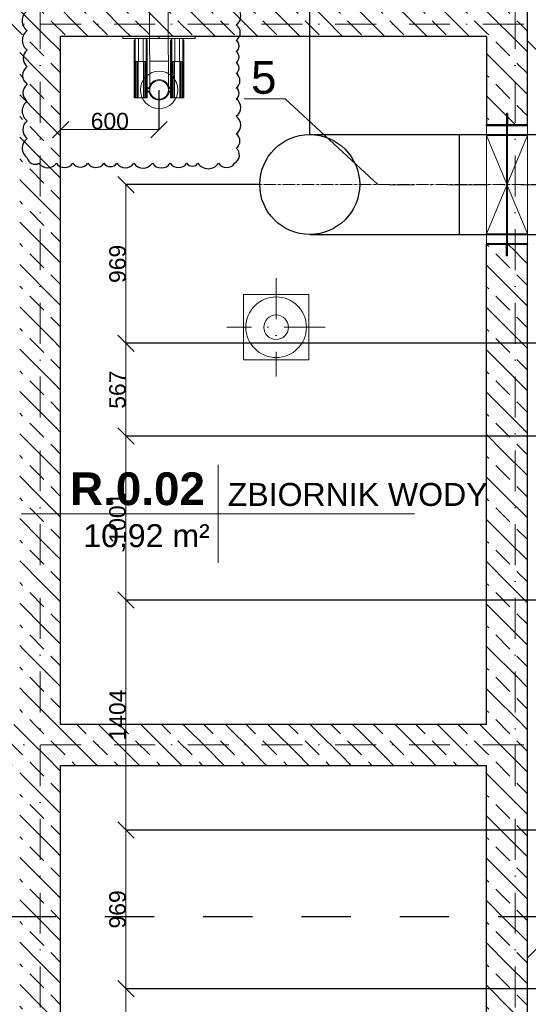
# Model space of a CAD drawing. Header units: millimetres. Extents: x -3176 to 162662, y -36434 to 57907.
# Tile 104 of 155: x 106435 to 109540, y 21022 to 27033. Entities that reach past the tile are written whole.
import ezdxf

# ---------------------------------------------------------------- set-up
doc = ezdxf.new("R2010")
doc.units = ezdxf.units.MM
for name, pattern in [('1-Sheet - 32170-CIV-6170-DW-2035-015-01 - RZUTY$0$A_Dash_3_0mm', [60, 30, -30]), ('1-Sheet - 32170-CIV-6170-DW-2035-015-01 - RZUTY$0$A_Dash_Dot_2_5mm_Axis', [45, 25, -10, 0, -10]), ('CENTER', [2, 1.25, -0.25, 0.25, -0.25])]:
    doc.linetypes.add(name, pattern=pattern)
doc.layers.get('0').update_dxf_attribs({"lineweight": 5})
doc.layers.add('!20240904_UG_Rewizja C', color=6, linetype='Continuous', lineweight=30, plot=False)
for name, color, linetype, lineweight in [('!UG_kształtki', 10, 'Continuous', 30), ('!UG_Pomocnicza', 7, 'Continuous', 5), ('!UG_wymiary', 7, 'Continuous', 5), ('1-Sheet - 32170-CIV-6170-DW-2035-015-01 - RZUTY$0$_UG_Urządzenia', 8, 'Continuous', 0), ('1-Sheet - 32170-CIV-6170-DW-2035-015-01 - RZUTY$0$A-AREA-IDEN', 2, 'Continuous', 9), ('1-Sheet - 32170-CIV-6170-DW-2035-015-01 - RZUTY$0$A-DETL', 8, 'Continuous', 0), ('1-Sheet - 32170-CIV-6170-DW-2035-015-01 - RZUTY$0$A-DETL-GENF', 8, 'Continuous', 0), ('1-Sheet - 32170-CIV-6170-DW-2035-015-01 - RZUTY$0$A-FLOR', 8, 'Continuous', 0), ('1-Sheet - 32170-CIV-6170-DW-2035-015-01 - RZUTY$0$A-GENM', 8, 'Continuous', 0), ('1-Sheet - 32170-CIV-6170-DW-2035-015-01 - RZUTY$0$A-WALL', 8, 'Continuous', 0), ('1-Sheet - 32170-CIV-6170-DW-2035-015-01 - RZUTY$0$A-WALL-PATT', 8, 'Continuous', 0), ('1-Sheet - 32170-CIV-6170-DW-2035-015-01 - RZUTY$0$G-ANNO-SYMB', 8, 'Continuous', 0), ('1-Sheet - 32170-CIV-6170-DW-2035-015-01 - RZUTY$0$S-GRID', 8, 'Continuous', 0), ('1-Sheet - 32170-CIV-6170-DW-2035-015-01 - RZUTY$0$Zastawki i wpusty_dxf _2_', 8, 'Continuous', 0), ('P-PIPE', 1, 'Continuous', 20), ('TYP8', 7, 'Continuous', 5)]:
    doc.layers.add(name, color=color, linetype=linetype, lineweight=lineweight)
doc.layers.add('!UG_tekst', color=7, linetype='Continuous')
doc.styles.add('1-Sheet - 32170-CIV-6170-DW-2035-015-01 - RZUTY$0$Arial_7', font='arial.ttf', dxfattribs={"height": 14})
doc.styles.add('1-Sheet - 32170-CIV-6170-DW-2035-015-01 - RZUTY$0$Arial_B_1', font='arialbd.ttf', dxfattribs={"height": 20})
doc.styles.get("Standard").update_dxf_attribs({"font": 'arial.ttf'})
doc.dimstyles.get("Standard").update_dxf_attribs({"dimtxt": 100, "dimasz": 100, "dimexe": 0.18, "dimexo": 2, "dimgap": 0.09, "dimtad": 1, "dimdec": 0, "dimzin": 0, "dimdsep": 46, "dimtxsty": 'Standard', "dimblk": 'OBLIQUE', "dimcen": 0, "dimdle": 0.5, "dimclrd": 256, "dimclrt": 256, "dimadec": 0, "dimazin": 0, "dimtfac": 1, "dimtdec": 0, "dimtofl": 0, "dimtmove": 1, "dimatfit": 3, "dimldrblk": 'OBLIQUE', "dimfxl": 1, "dimtfillclr": 256, "dimtolj": 1, "dimtzin": 0, "dimlwd": -1, "dimarcsym": 0})

# ---------------------------------------------------------------- blocks, each defined once
blk = doc.blocks.new('1-Sheet - 32170-CIV-6170-DW-2035-015-01 - RZUTY$0$A_Opening_Circular_Face_Based - Circular_Fi_600-1007127-B2_100_AG_PARTER_00 - Dep_PW')
at = {"layer": '1-Sheet - 32170-CIV-6170-DW-2035-015-01 - RZUTY$0$A-DETL-GENF'}
for p, q in [((6321.53, 34), (6321.53, 94)), ((6321.53, 94), (6346.53, 94)), ((6321.53, 34), (6346.53, 94)), ((6321.53, 94), (6346.53, 34)), ((6346.53, 94), (6346.53, 34)), ((6346.53, 34), (6321.53, 34))]:
    blk.add_line(p, q, dxfattribs=at)
blk = doc.blocks.new('1-Sheet - 32170-CIV-6170-DW-2035-015-01 - RZUTY$0$Zastawki i wpusty_dxf_Wpust żel_ 40x40cm-989291-B2_100_AG_PARTER_00 - Dep_PW')
at = {"layer": '1-Sheet - 32170-CIV-6170-DW-2035-015-01 - RZUTY$0$_UG_Urządzenia', "color": 7, "lineweight": 9, "flags": 128}
blk.add_lwpolyline([(-20, 20), (20, 20), (20, -20), (-20, -20)], close=True, dxfattribs=at)
at = {"layer": '1-Sheet - 32170-CIV-6170-DW-2035-015-01 - RZUTY$0$_UG_Urządzenia', "color": 7, "lineweight": 9}
for radius in [18.5, 7.5]:
    blk.add_circle((0, 0), radius, dxfattribs=at)
blk = doc.blocks.new('1-Sheet - 32170-CIV-6170-DW-2035-015-01 - RZUTY$0$KTI_Tuleja_Integra - KTI_Tuleja_Integra 720-1006813-B2_100_AG_PARTER_00 - Dep_PW')
at = {"layer": '1-Sheet - 32170-CIV-6170-DW-2035-015-01 - RZUTY$0$A-GENM', "lineweight": 25}
for p, q in [((6333.68, 107.5), (6333.68, 100)), ((6334.38, 107.5), (6333.68, 107.5)), ((6334.38, 107.5), (6334.38, 100)), ((6321.53, 100), (6321.53, 100.5)), ((6346.53, 100.5), (6321.53, 100.5)), ((6346.53, 100), (6321.53, 100)), ((6334.38, 100), (6333.68, 100)), ((6346.53, 100), (6346.53, 100.5)), ((6321.53, 28), (6346.53, 28)), ((6321.53, 28), (6321.53, 27.5)), ((6346.53, 27.5), (6321.53, 27.5)), ((6333.68, 20.5), (6333.68, 28)), ((6334.38, 28), (6333.68, 28)), ((6334.38, 20.5), (6334.38, 28)), ((6346.53, 28), (6346.53, 27.5)), ((6334.38, 20.5), (6333.68, 20.5))]:
    blk.add_line(p, q, dxfattribs=at)
at = {"layer": '1-Sheet - 32170-CIV-6170-DW-2035-015-01 - RZUTY$0$A-GENM'}
for p, q in [((6321.53, 100), (6321.53, 28)), ((6333.68, 28), (6333.68, 100)), ((6334.38, 100), (6334.38, 28)), ((6346.53, 28), (6346.53, 100))]:
    blk.add_line(p, q, dxfattribs=at)
blk = doc.blocks.new('1-Sheet - 32170-CIV-6170-DW-2035-015-01 - RZUTY$0$A_Room_Tag - Room_Number_Area_Name-302085-B2_100_AG_PARTER_00 - Dep_PW')
at = {"layer": '1-Sheet - 32170-CIV-6170-DW-2035-015-01 - RZUTY$0$A-AREA-IDEN'}
for q in [(0, 0.3), (-1.2, 0), (0, -0.3), (1.2, 0)]:
    blk.add_line((0, 0), q, dxfattribs=at)
blk = doc.blocks.new('1-Sheet - 32170-CIV-6170-DW-2035-015-01 - RZUTY')
at = {"layer": '1-Sheet - 32170-CIV-6170-DW-2035-015-01 - RZUTY$0$A-WALL-PATT', "lineweight": 9}
h = blk.add_hatch(dxfattribs=at)
h.set_pattern_fill('FP_3', color=256, angle=135, style=0, pattern_type=2)
h.set_pattern_definition([(315, (1157.854, 0), (12.93157, 12.93157), [12.192, -6.096]), (315, (1171.061, -1e-12), (12.93157, 12.93157), [20.32, 0, 0, 0])])
h.paths.add_polyline_path([(7479.38, 154.5), (7479.38, 179.5), (7142.38, 179.5), (7142.38, 154.5), (7430.02, 154.5)])
h.paths.add_polyline_path([(7099.09, 154.5), (7126.38, 154.5), (7126.38, 179.5), (6899.38, 179.5), (6899.38, 172), (6924.38, 172), (6924.38, 154.5), (6988.78, 154.5)])
h = blk.add_hatch(dxfattribs=at)
h.set_pattern_fill('FP_8', color=256, angle=-225, style=0, pattern_type=2)
h.set_pattern_definition([(315, (1157.854, 0), (12.93157, 12.93157), [12.192, -6.096]), (315, (1171.061, -9e-13), (12.93157, 12.93157), [20.32, 0, 0, 0])])
h.paths.add_polyline_path([(7479.38, 154.5), (7502.04, 163.56), (7501.88, 164.5), (7504.38, 164.5), (7504.38, 179.5), (7479.38, 179.5), (7479.38, 164.5)])
h = blk.add_hatch(dxfattribs=at)
h.set_pattern_fill('FP_8', color=256, angle=-225, style=0, pattern_type=2)
h.set_pattern_definition([(315, (1157.854, 0), (12.93157, 12.93157), [12.192, -6.096]), (315, (1171.061, -1e-12), (12.93157, 12.93157), [20.32, 0, 0, 0])])
h.paths.add_polyline_path([(7504.38, -715.5), (7504.38, -569), (7479.38, -569), (7479.38, -710.5), (7494.38, -710.5), (7494.38, -715.5), (7494.91, -715.5)])
h.paths.add_polyline_path([(7479.38, -479), (7504.38, -479), (7504.38, 19), (7479.38, 19), (7479.38, -433.12)])
h.paths.add_polyline_path([(7485.17, 109), (7504.38, 109.02), (7504.38, 164.5), (7501.88, 164.5), (7502.04, 163.56), (7479.38, 154.5), (7479.38, 109)])
h = blk.add_hatch(dxfattribs=at)
h.set_pattern_fill('FP_3', color=256, angle=135, style=0, pattern_type=2)
h.set_pattern_definition([(315, (1157.854, 0), (12.93157, 12.93157), [12.192, -6.096]), (315, (1171.061, -1e-12), (12.93157, 12.93157), [20.32, 0, 0, 0])])
h.paths.add_polyline_path([(7219.38, -710.5), (7219.38, -290.5), (7194.38, -290.5), (7194.38, -710.5)])
h.paths.add_polyline_path([(7219.38, -265.5), (7219.38, 154.5), (7194.38, 154.5), (7194.38, -265.5)])
h = blk.add_hatch(dxfattribs=at)
h.set_pattern_fill('FP_8', color=256, angle=-225, style=0, pattern_type=2)
h.set_pattern_definition([(315, (1157.854, 0), (12.93157, 12.93157), [12.192, -6.096]), (315, (1171.061, 6e-14), (12.93157, 12.93157), [20.32, 0, 0, 0])])
h.paths.add_polyline_path([(7479.38, 19), (7504.38, 19), (7504.38, 28), (7479.38, 28)])
h.paths.add_polyline_path([(7479.38, 100), (7504.38, 100), (7504.38, 109), (7479.38, 109)])
h = blk.add_hatch(dxfattribs=at)
h.set_pattern_fill('FP_3', color=256, angle=135, style=0, pattern_type=2)
h.set_pattern_definition([(315, (1157.854, 0), (12.93157, 12.93157), [12.192, -6.096]), (315, (1171.061, -1e-12), (12.93157, 12.93157), [20.32, 0, 0, 0])])
h.paths.add_polyline_path([(7479.38, -290.5), (7479.38, -265.5), (6924.38, -265.5), (6924.38, -290.5), (7430.02, -290.5)])
at = {"layer": '1-Sheet - 32170-CIV-6170-DW-2035-015-01 - RZUTY$0$A-DETL', "linetype": '1-Sheet - 32170-CIV-6170-DW-2035-015-01 - RZUTY$0$A_Dash_Dot_2_5mm_Axis'}
for p, q in [((7570.38, 64), (7420.38, 64)), ((7350.93, 6.98), (7350.93, -53.02)), ((7380.93, -23.02), (7320.93, -23.02))]:
    blk.add_line(p, q, dxfattribs=at)
at = {"layer": '1-Sheet - 32170-CIV-6170-DW-2035-015-01 - RZUTY$0$A-FLOR'}
for p, q in [((7504.38, 151.88), (7764.38, -108.12)), ((7764.38, -148.12), (7504.38, -408.12))]:
    blk.add_line(p, q, dxfattribs=at)
at = {"layer": '1-Sheet - 32170-CIV-6170-DW-2035-015-01 - RZUTY$0$A-WALL', "lineweight": 25}
for p, q in [((7504.38, 100), (7504.38, 179.5)), ((7479.38, 154.5), (7219.38, 154.5)), ((7219.38, -265.5), (7219.38, 154.5)), ((7479.38, 154.5), (7479.38, 100)), ((7504.38, 100), (7479.38, 100)), ((7479.38, -265.5), (7479.38, 28)), ((7504.38, 28), (7479.38, 28)), ((7504.38, -488), (7504.38, 28)), ((7479.38, -265.5), (7219.38, -265.5)), ((7219.38, -290.5), (7479.38, -290.5)), ((7219.38, -710.5), (7219.38, -290.5)), ((7479.38, -488), (7479.38, -290.5))]:
    blk.add_line(p, q, dxfattribs=at)
at = {"layer": '1-Sheet - 32170-CIV-6170-DW-2035-015-01 - RZUTY$0$A-WALL'}
for p, q in [((7479.38, 28), (7479.38, 100)), ((7504.38, 100), (7504.38, 28))]:
    blk.add_line(p, q, dxfattribs=at)
at = {"layer": '1-Sheet - 32170-CIV-6170-DW-2035-015-01 - RZUTY$0$G-ANNO-SYMB', "linetype": '1-Sheet - 32170-CIV-6170-DW-2035-015-01 - RZUTY$0$A_Dash_3_0mm', "lineweight": 25}
blk.add_line((8236.45, -383), (6610.15, -383), dxfattribs=at)
blk.add_line((8236.45, -383), (6610.15, -383), dxfattribs=at)
at = {"layer": '1-Sheet - 32170-CIV-6170-DW-2035-015-01 - RZUTY$0$S-GRID', "linetype": '1-Sheet - 32170-CIV-6170-DW-2035-015-01 - RZUTY$0$A_Dash_Dot_2_5mm_Axis'}
for p, q in [((7206.88, 712), (7206.88, -968)), ((7496.88, 712), (7496.88, -968)), ((6666.88, 162), (8176.88, 162)), ((6666.88, -278), (8176.88, -278))]:
    blk.add_line(p, q, dxfattribs=at)
at = {"layer": '1-Sheet - 32170-CIV-6170-DW-2035-015-01 - RZUTY$0$A-AREA-IDEN', "xscale": 99.99999999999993, "yscale": 99.99999999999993, "zscale": 99.99999999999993}
blk.add_blockref('1-Sheet - 32170-CIV-6170-DW-2035-015-01 - RZUTY$0$A_Room_Tag - Room_Number_Area_Name-302085-B2_100_AG_PARTER_00 - Dep_PW', (7315.5, -136.95), dxfattribs=at)
at = {"layer": '1-Sheet - 32170-CIV-6170-DW-2035-015-01 - RZUTY$0$A-DETL-GENF'}
blk.add_blockref('1-Sheet - 32170-CIV-6170-DW-2035-015-01 - RZUTY$0$A_Opening_Circular_Face_Based - Circular_Fi_600-1007127-B2_100_AG_PARTER_00 - Dep_PW', (1157.85, 0), dxfattribs=at)
at = {"layer": '1-Sheet - 32170-CIV-6170-DW-2035-015-01 - RZUTY$0$A-GENM', "lineweight": 25}
blk.add_blockref('1-Sheet - 32170-CIV-6170-DW-2035-015-01 - RZUTY$0$KTI_Tuleja_Integra - KTI_Tuleja_Integra 720-1006813-B2_100_AG_PARTER_00 - Dep_PW', (1157.85, 0), dxfattribs=at)
at = {"layer": '1-Sheet - 32170-CIV-6170-DW-2035-015-01 - RZUTY$0$Zastawki i wpusty_dxf _2_', "color": 7}
blk.add_blockref('1-Sheet - 32170-CIV-6170-DW-2035-015-01 - RZUTY$0$Zastawki i wpusty_dxf_Wpust żel_ 40x40cm-989291-B2_100_AG_PARTER_00 - Dep_PW', (7350.93, -23.02), dxfattribs=at)
at = {"layer": '1-Sheet - 32170-CIV-6170-DW-2035-015-01 - RZUTY$0$A-AREA-IDEN', "attachment_point": 1}
for s, insert, char_height, width, style in [('R.0.02', (7225.14, -111.63), 20, 101.8143, '1-Sheet - 32170-CIV-6170-DW-2035-015-01 - RZUTY$0$Arial_B_1'), ('ZBIORNIK WODY', (7321.4, -118.11), 14, 189.1982, '1-Sheet - 32170-CIV-6170-DW-2035-015-01 - RZUTY$0$Arial_7'), ('10,92 m²', (7233.23, -143.27), 14, 92.1941, '1-Sheet - 32170-CIV-6170-DW-2035-015-01 - RZUTY$0$Arial_7')]:
    blk.add_mtext(s, dxfattribs=dict(at, insert=insert, char_height=char_height, width=width, style=style))
blk = doc.blocks.new('_OBLIQUE')
at = {"color": 0, "linetype": 'ByBlock'}
blk.add_line((-0.5, -0.5), (0.5, 0.5), dxfattribs=at)
blk = doc.blocks.new('*D28')
at = {"layer": '!UG_Pomocnicza', "color": 0, "lineweight": -2, "transparency": 16777216}
for p, q in [((107898.8, 26026.7), (107083.8, 26026.7)), ((108980.8, 25057.6), (107083.8, 25057.6))]:
    blk.add_line(p, q, dxfattribs=at)
at = {"layer": '!UG_Pomocnicza', "transparency": 16777216}
blk.add_line((107084, 26027.2), (107084, 25057.1), dxfattribs=at)
at = {"layer": 'Defpoints', "color": 0, "transparency": 16777216}
for p in [(107900.8, 26026.7), (107084, 25057.6), (108982.8, 25057.6)]:
    blk.add_point(p, dxfattribs=at)
at = {"layer": '!UG_Pomocnicza', "transparency": 16777216, "xscale": 100, "yscale": 100, "zscale": 100}
for p, rotation in [((107084, 26026.7), 90), ((107084, 25057.6), 270)]:
    blk.add_blockref('_OBLIQUE', p, dxfattribs=dict(at, rotation=rotation))
at = {"layer": '!UG_Pomocnicza', "transparency": 16777216, "insert": (107032.8, 25542.2), "char_height": 100, "attachment_point": 5, "rotation": 90}
blk.add_mtext('\\A1;969', dxfattribs=at)
blk = doc.blocks.new('*D29')
at = {"layer": '!UG_Pomocnicza', "color": 0, "lineweight": -2, "transparency": 16777216}
for p, q in [((110676.8, 25057.6), (107083.6, 25057.6)), ((109011.3, 24490.7), (107083.6, 24490.7))]:
    blk.add_line(p, q, dxfattribs=at)
at = {"layer": '!UG_Pomocnicza', "transparency": 16777216}
blk.add_line((107083.8, 25058.1), (107083.8, 24490.2), dxfattribs=at)
at = {"layer": 'Defpoints', "color": 0, "transparency": 16777216}
for p in [(110678.8, 25057.6), (107083.8, 24490.7), (109013.3, 24490.7)]:
    blk.add_point(p, dxfattribs=at)
at = {"layer": '!UG_Pomocnicza', "transparency": 16777216, "xscale": 100, "yscale": 100, "zscale": 100}
for p, rotation in [((107083.8, 25057.6), 90), ((107083.8, 24490.7), 270)]:
    blk.add_blockref('_OBLIQUE', p, dxfattribs=dict(at, rotation=rotation))
at = {"layer": '!UG_Pomocnicza', "transparency": 16777216, "insert": (107032.6, 24774.2), "char_height": 100, "attachment_point": 5, "rotation": 90}
blk.add_mtext('\\A1;567', dxfattribs=at)
blk = doc.blocks.new('*D30')
at = {"layer": '!UG_Pomocnicza', "color": 0, "lineweight": -2, "transparency": 16777216}
for p, q in [((110770.3, 24490.7), (107083.6, 24490.7)), ((108996, 23489.7), (107083.6, 23489.7))]:
    blk.add_line(p, q, dxfattribs=at)
at = {"layer": '!UG_Pomocnicza', "transparency": 16777216}
blk.add_line((107083.8, 24491.2), (107083.8, 23489.2), dxfattribs=at)
at = {"layer": 'Defpoints', "color": 0, "transparency": 16777216}
for p in [(110772.3, 24490.7), (107083.8, 23489.7), (108998, 23489.7)]:
    blk.add_point(p, dxfattribs=at)
at = {"layer": '!UG_Pomocnicza', "transparency": 16777216, "xscale": 100, "yscale": 100, "zscale": 100}
for p, rotation in [((107083.8, 24490.7), 90), ((107083.8, 23489.7), 270)]:
    blk.add_blockref('_OBLIQUE', p, dxfattribs=dict(at, rotation=rotation))
at = {"layer": '!UG_Pomocnicza', "transparency": 16777216, "insert": (107032.6, 23990.2), "char_height": 100, "attachment_point": 5, "rotation": 90}
blk.add_mtext('\\A1;1001', dxfattribs=at)
blk = doc.blocks.new('*D31')
at = {"layer": '!UG_Pomocnicza', "color": 0, "lineweight": -2, "transparency": 16777216}
for p, q in [((110770.3, 23489.7), (107083.6, 23489.7)), ((108900.9, 22085.7), (107083.6, 22085.7))]:
    blk.add_line(p, q, dxfattribs=at)
at = {"layer": '!UG_Pomocnicza', "transparency": 16777216}
blk.add_line((107083.8, 23490.2), (107083.8, 22085.2), dxfattribs=at)
at = {"layer": 'Defpoints', "color": 0, "transparency": 16777216}
for p in [(110772.3, 23489.7), (107083.8, 22085.7), (108902.9, 22085.7)]:
    blk.add_point(p, dxfattribs=at)
at = {"layer": '!UG_Pomocnicza', "transparency": 16777216, "xscale": 100, "yscale": 100, "zscale": 100}
for p, rotation in [((107083.8, 23489.7), 90), ((107083.8, 22085.7), 270)]:
    blk.add_blockref('_OBLIQUE', p, dxfattribs=dict(at, rotation=rotation))
at = {"layer": '!UG_Pomocnicza', "transparency": 16777216, "insert": (107032.6, 22787.7), "char_height": 100, "attachment_point": 5, "rotation": 90}
blk.add_mtext('\\A1;1404', dxfattribs=at)
blk = doc.blocks.new('*D32')
at = {"layer": '!UG_Pomocnicza', "color": 0, "lineweight": -2, "transparency": 16777216}
for p, q in [((110770.3, 22085.7), (107083.6, 22085.7)), ((108841.5, 21116.6), (107083.6, 21116.6))]:
    blk.add_line(p, q, dxfattribs=at)
at = {"layer": '!UG_Pomocnicza', "transparency": 16777216}
blk.add_line((107083.8, 22086.2), (107083.8, 21116.1), dxfattribs=at)
at = {"layer": 'Defpoints', "color": 0, "transparency": 16777216}
for p in [(110772.3, 22085.7), (107083.8, 21116.6), (108843.5, 21116.6)]:
    blk.add_point(p, dxfattribs=at)
at = {"layer": '!UG_Pomocnicza', "transparency": 16777216, "xscale": 100, "yscale": 100, "zscale": 100}
for p, rotation in [((107083.8, 22085.7), 90), ((107083.8, 21116.6), 270)]:
    blk.add_blockref('_OBLIQUE', p, dxfattribs=dict(at, rotation=rotation))
at = {"layer": '!UG_Pomocnicza', "transparency": 16777216, "insert": (107032.6, 21601.1), "char_height": 100, "attachment_point": 5, "rotation": 90}
blk.add_mtext('\\A1;969', dxfattribs=at)
blk = doc.blocks.new('*D33')
at = {"layer": '!UG_Pomocnicza', "color": 0, "lineweight": -2, "transparency": 16777216}
for p, q in [((110676.8, 21116.6), (107083.6, 21116.6)), ((107898.8, 20147.7), (107083.6, 20147.7))]:
    blk.add_line(p, q, dxfattribs=at)
at = {"layer": '!UG_Pomocnicza', "transparency": 16777216}
blk.add_line((107083.8, 21117.1), (107083.8, 20147.2), dxfattribs=at)
at = {"layer": 'Defpoints', "color": 0, "transparency": 16777216}
for p in [(110678.8, 21116.6), (107083.8, 20147.7), (107900.8, 20147.7)]:
    blk.add_point(p, dxfattribs=at)
at = {"layer": '!UG_Pomocnicza', "transparency": 16777216, "xscale": 100, "yscale": 100, "zscale": 100}
for p, rotation in [((107083.8, 21116.6), 90), ((107083.8, 20147.7), 270)]:
    blk.add_blockref('_OBLIQUE', p, dxfattribs=dict(at, rotation=rotation))
at = {"layer": '!UG_Pomocnicza', "transparency": 16777216, "insert": (107032.6, 20632.1), "char_height": 100, "attachment_point": 5, "rotation": 90}
blk.add_mtext('\\A1;969', dxfattribs=at)
blk = doc.blocks.new('*D34')
at = {"layer": '!UG_Pomocnicza', "transparency": 16777216}
blk.add_line((108205.3, 27774.2), (111179.3, 27774.2), dxfattribs=at)
at = {"layer": '!UG_Pomocnicza', "color": 0, "lineweight": -2, "transparency": 16777216}
for p, q in [((108205.8, 26333.7), (108205.8, 27774.4)), ((111178.8, 26800.7), (111178.8, 27774.4))]:
    blk.add_line(p, q, dxfattribs=at)
at = {"layer": 'Defpoints', "color": 0, "transparency": 16777216}
for p in [(111178.8, 27774.2), (111178.8, 26798.7), (108205.8, 26331.7)]:
    blk.add_point(p, dxfattribs=at)
at = {"layer": '!UG_Pomocnicza', "transparency": 16777216, "xscale": 100, "yscale": 100, "zscale": 100, "rotation": 180}
blk.add_blockref('_OBLIQUE', (108205.8, 27774.2), dxfattribs=at)
at = {"layer": '!UG_Pomocnicza', "transparency": 16777216, "xscale": 100, "yscale": 100, "zscale": 100}
blk.add_blockref('_OBLIQUE', (111178.8, 27774.2), dxfattribs=at)
at = {"layer": '!UG_Pomocnicza', "transparency": 16777216, "insert": (109692.3, 27825.4), "char_height": 100, "attachment_point": 5}
blk.add_mtext('\\A1;2973', dxfattribs=at)
blk = doc.blocks.new('*D193')
at = {"layer": '!UG_Pomocnicza', "color": 0, "lineweight": -2, "transparency": 16777216}
for p, q in [((107285.5, 26602.8), (107285.5, 26362.4)), ((106685.3, 26364.5), (106685.3, 26362.7))]:
    blk.add_line(p, q, dxfattribs=at)
at = {"layer": '!UG_Pomocnicza', "transparency": 16777216}
blk.add_line((106684.8, 26362.5), (107286, 26362.5), dxfattribs=at)
at = {"layer": 'Defpoints', "color": 0, "transparency": 16777216}
for p in [(107285.5, 26604.8), (106685.3, 26362.5), (107285.5, 26362.5)]:
    blk.add_point(p, dxfattribs=at)
at = {"layer": '!UG_Pomocnicza', "transparency": 16777216, "xscale": 100, "yscale": 100, "zscale": 100, "rotation": 180}
blk.add_blockref('_OBLIQUE', (106685.3, 26362.5), dxfattribs=at)
at = {"layer": '!UG_Pomocnicza', "transparency": 16777216, "xscale": 100, "yscale": 100, "zscale": 100}
blk.add_blockref('_OBLIQUE', (107285.5, 26362.5), dxfattribs=at)
at = {"layer": '!UG_Pomocnicza', "transparency": 16777216, "insert": (106985.4, 26413.7), "char_height": 100, "attachment_point": 5}
blk.add_mtext('\\A1;600', dxfattribs=at)

msp = doc.modelspace()

# ---------------------------------------------------------------- linework, layer by layer
at = {"layer": '!20240904_UG_Rewizja C'}
msp.add_lwpolyline([(106481.86, 27087.23, 0.5205671), (106481.86, 26966.27, 0.5205671), (106481.86, 26847.04, 0.5205671), (106481.86, 26747.97, 0.5205671), (106481.86, 26637.96, 0.5205671), (106481.86, 26535.53, 0.5205671), (106481.86, 26416, 0.5205671), (106481.86, 26307.55, 0.5205671), (106481.86, 26189.76, 0.5205671), (106552.74, 26156.36, 0.5205671), (106658.99, 26156.36, 0.5205671), (106760.27, 26156.36, 0.5205671), (106851.19, 26156.36, 0.5205671), (106949.6, 26156.36, 0.5205671), (107027.81, 26156.36, 0.5205671), (107132.08, 26156.36, 0.5205671), (107245.05, 26156.36, 0.5205671), (107354.72, 26156.36, 0.5205671), (107455.55, 26156.36, 0.5205671), (107523.36, 26156.36, 0.5205671), (107649.5, 26156.36, 0.5205671), (107747.48, 26156.36, 0.5205671), (107757.08, 26248.34, 0.5205671), (107757.08, 26336.32, 0.5205671), (107757.08, 26443.28, 0.5205671), (107757.08, 26549.41, 0.5205671), (107757.08, 26617.5, 0.5205671), (107757.08, 26704.45, 0.5205671), (107757.08, 26771.12, 0.5205671), (107757.08, 26838.26, 0.5205671), (107757.08, 26906.21, 0.5205671), (107757.08, 27001.89, 0.5205671), (107757.08, 27113.43, 0.5205671)], format="xyb", dxfattribs=at)
at = {"layer": '!UG_kształtki', "lineweight": 5}
for p, q in [((107228.1, 27280.67), (107228.1, 27030.67)), ((107342.4, 27030.67), (107342.4, 27280.67)), ((107228.1, 27030.67), (107229.36, 26604.77)), ((107343.66, 26604.77), (107342.4, 27030.67)), ((107228.1, 26780.67), (107342.4, 26780.67))]:
    msp.add_line(p, q, dxfattribs=at)
at = {"layer": '!UG_kształtki'}
for p, q in [((109119.75, 26331.67), (110619.75, 26331.67)), ((109119.75, 25721.67), (110619.75, 25721.67))]:
    msp.add_line(p, q, dxfattribs=at)
for points in [[(108205.75, 26331.67), (109119.75, 26331.67)], [(108205.75, 25721.67), (109119.75, 25721.67), (109119.75, 26331.67)]]:
    msp.add_lwpolyline(points, dxfattribs=at)
at = {"layer": '!UG_kształtki', "linetype": 'CENTER', "lineweight": 0}
msp.add_lwpolyline([(107794.66, 26026.67), (110619.75, 26026.67), (111933.87, 26026.67), (111933.87, 26026.67)], dxfattribs=at)
at = {"layer": '!UG_kształtki', "color": 1, "lineweight": 5}
msp.add_circle((107286.51, 26604.77), 114.3, dxfattribs=at)
at = {"layer": '!UG_kształtki'}
msp.add_circle((108205.75, 26026.67), 305, dxfattribs=at)
at = {"layer": '!UG_kształtki', "lineweight": 5}
for start, end in [(0, 180), (180, 0), (191.003605, 193.631158)]:
    msp.add_arc((107286.51, 26604.77), 57.15, start, end, dxfattribs=at)
at = {"layer": '!UG_Pomocnicza', "lineweight": 0}
for p, q in [((107284.07, 26930.67), (107064.07, 26930.67)), ((107064.07, 26918.67), (107284.07, 26918.67)), ((107136.47, 26905.67), (107134.07, 26905.67)), ((107137.07, 26905.67), (107134.07, 26905.67)), ((107134.07, 26555.67), (107134.07, 26905.67)), ((107134.07, 26555.67), (107134.07, 26905.67)), ((107136.47, 26905.67), (107134.07, 26905.67)), ((107136.47, 26905.67), (107137.07, 26905.67)), ((107136.47, 26555.67), (107136.47, 26905.67)), ((107136.47, 26905.67), (107137.07, 26905.67)), ((107137.07, 26905.67), (107137.67, 26905.67)), ((107137.07, 26555.67), (107137.07, 26905.67)), ((107137.07, 26555.67), (107137.07, 26905.67)), ((107137.67, 26905.67), (107137.07, 26905.67)), ((107137.67, 26555.67), (107137.67, 26905.67)), ((107137.85, 26918.67), (107137.85, 26778.67)), ((107140.85, 26778.67), (107140.85, 26918.67)), ((107207.85, 26918.67), (107207.85, 26778.67)), ((107210.85, 26778.67), (107210.85, 26918.67)), ((107210.9, 26905.67), (107211.07, 26905.67)), ((107211.07, 26905.67), (107210.9, 26905.67)), ((107214.07, 26905.67), (107211.07, 26905.67)), ((107211.07, 26905.67), (107211.67, 26905.67)), ((107211.07, 26555.67), (107211.07, 26905.67)), ((107211.07, 26905.67), (107211.07, 26555.67)), ((107211.07, 26905.67), (107211.67, 26905.67)), ((107214.07, 26905.67), (107211.67, 26905.67)), ((107211.67, 26555.67), (107211.67, 26905.67)), ((107214.07, 26905.67), (107211.67, 26905.67)), ((107214.07, 26555.67), (107214.07, 26905.67)), ((107214.07, 26905.67), (107214.07, 26555.67)), ((107284.07, 26918.67), (107284.07, 26930.67)), ((107286.43, 26930.67), (107286.43, 26918.67)), ((107506.43, 26930.67), (107286.43, 26930.67)), ((107286.43, 26918.67), (107506.43, 26918.67)), ((107358.83, 26905.67), (107356.43, 26905.67)), ((107359.43, 26905.67), (107356.43, 26905.67)), ((107356.43, 26555.67), (107356.43, 26905.67)), ((107356.43, 26555.67), (107356.43, 26905.67)), ((107358.83, 26905.67), (107356.43, 26905.67)), ((107358.83, 26905.67), (107359.43, 26905.67)), ((107358.83, 26555.67), (107358.83, 26905.67)), ((107358.83, 26905.67), (107359.43, 26905.67)), ((107359.43, 26905.67), (107360.03, 26905.67)), ((107359.43, 26555.67), (107359.43, 26905.67)), ((107359.43, 26555.67), (107359.43, 26905.67)), ((107360.03, 26905.67), (107359.43, 26905.67)), ((107360.03, 26555.67), (107360.03, 26905.67)), ((107360.22, 26918.67), (107360.22, 26778.67)), ((107363.22, 26778.67), (107363.22, 26918.67)), ((107430.22, 26918.67), (107430.22, 26778.67)), ((107433.22, 26778.67), (107433.22, 26918.67)), ((107433.27, 26905.67), (107433.43, 26905.67)), ((107433.43, 26905.67), (107433.27, 26905.67)), ((107436.43, 26905.67), (107433.43, 26905.67)), ((107433.43, 26905.67), (107434.03, 26905.67)), ((107433.43, 26555.67), (107433.43, 26905.67)), ((107433.43, 26905.67), (107433.43, 26555.67)), ((107433.43, 26905.67), (107434.03, 26905.67)), ((107436.43, 26905.67), (107434.03, 26905.67)), ((107434.03, 26555.67), (107434.03, 26905.67)), ((107436.43, 26905.67), (107434.03, 26905.67)), ((107436.43, 26555.67), (107436.43, 26905.67)), ((107436.43, 26905.67), (107436.43, 26555.67)), ((107506.43, 26918.67), (107506.43, 26930.67)), ((107140.85, 26778.67), (107137.85, 26778.67)), ((107140.07, 26555.67), (107140.07, 26778.67)), ((107140.17, 26555.67), (107140.17, 26778.67)), ((107141.09, 26555.67), (107141.09, 26778.67)), ((107144.76, 26555.67), (107144.76, 26778.67)), ((107153.38, 26555.67), (107153.38, 26778.67)), ((107157.04, 26555.67), (107157.04, 26778.67)), ((107157.96, 26555.67), (107157.96, 26778.67)), ((107190.17, 26555.67), (107190.17, 26778.67)), ((107191.09, 26555.67), (107191.09, 26778.67)), ((107194.76, 26555.67), (107194.76, 26778.67)), ((107203.38, 26555.67), (107203.38, 26778.67)), ((107207.04, 26555.67), (107207.04, 26778.67)), ((107210.85, 26778.67), (107207.85, 26778.67)), ((107207.96, 26555.67), (107207.96, 26778.67)), ((107208.07, 26555.67), (107208.07, 26778.67)), ((107210.47, 26555.67), (107210.47, 26778.67)), ((107363.22, 26778.67), (107360.22, 26778.67)), ((107362.43, 26555.67), (107362.43, 26778.67)), ((107362.54, 26555.67), (107362.54, 26778.67)), ((107363.46, 26555.67), (107363.46, 26778.67)), ((107367.12, 26555.67), (107367.12, 26778.67)), ((107375.74, 26555.67), (107375.74, 26778.67)), ((107379.41, 26555.67), (107379.41, 26778.67)), ((107380.33, 26555.67), (107380.33, 26778.67)), ((107412.54, 26555.67), (107412.54, 26778.67)), ((107413.46, 26555.67), (107413.46, 26778.67)), ((107417.12, 26555.67), (107417.12, 26778.67)), ((107425.74, 26555.67), (107425.74, 26778.67)), ((107429.41, 26555.67), (107429.41, 26778.67)), ((107433.22, 26778.67), (107430.22, 26778.67)), ((107430.33, 26555.67), (107430.33, 26778.67)), ((107430.43, 26555.67), (107430.43, 26778.67)), ((107432.83, 26555.67), (107432.83, 26778.67)), ((107214.07, 26616.27), (107220.28, 26616.27)), ((107220.28, 26611.27), (107214.07, 26611.27)), ((107352.74, 26616.27), (107356.33, 26616.27)), ((107356.33, 26611.27), (107352.74, 26611.27)), ((107134.07, 26555.67), (107136.47, 26555.67)), ((107137.07, 26555.67), (107136.47, 26555.67)), ((107137.07, 26555.67), (107137.67, 26555.67)), ((107140.07, 26555.67), (107137.67, 26555.67)), ((107140.17, 26555.67), (107141.09, 26555.67)), ((107144.76, 26555.67), (107141.09, 26555.67)), ((107157.04, 26555.67), (107153.38, 26555.67)), ((107157.04, 26555.67), (107157.96, 26555.67)), ((107190.17, 26555.67), (107191.09, 26555.67)), ((107194.76, 26555.67), (107191.09, 26555.67)), ((107207.04, 26555.67), (107203.38, 26555.67)), ((107207.04, 26555.67), (107207.96, 26555.67)), ((107210.47, 26555.67), (107208.07, 26555.67)), ((107210.47, 26555.67), (107211.07, 26555.67)), ((107211.67, 26555.67), (107211.07, 26555.67)), ((107211.67, 26555.67), (107214.07, 26555.67)), ((107356.43, 26555.67), (107358.83, 26555.67)), ((107359.43, 26555.67), (107358.83, 26555.67)), ((107359.43, 26555.67), (107360.03, 26555.67)), ((107362.43, 26555.67), (107360.03, 26555.67)), ((107362.54, 26555.67), (107363.46, 26555.67)), ((107367.12, 26555.67), (107363.46, 26555.67)), ((107379.41, 26555.67), (107375.74, 26555.67)), ((107379.41, 26555.67), (107380.33, 26555.67)), ((107412.54, 26555.67), (107413.46, 26555.67)), ((107417.12, 26555.67), (107413.46, 26555.67)), ((107429.41, 26555.67), (107425.74, 26555.67)), ((107429.41, 26555.67), (107430.33, 26555.67)), ((107432.83, 26555.67), (107430.43, 26555.67)), ((107432.83, 26555.67), (107433.43, 26555.67)), ((107434.03, 26555.67), (107433.43, 26555.67)), ((107434.03, 26555.67), (107436.43, 26555.67))]:
    msp.add_line(p, q, dxfattribs=at)
at = {"layer": '!UG_Pomocnicza', "lineweight": 0, "flags": 128}
for points in [[(107137.85, 26918.67), (107137.85, 26883.67), (107137.85, 26848.67), (107137.85, 26813.67), (107137.85, 26778.67)], [(107137.85, 26778.67), (107137.85, 26813.67), (107137.85, 26848.67), (107137.85, 26883.67), (107137.85, 26918.67)], [(107140.85, 26778.67), (107140.85, 26813.67), (107140.85, 26848.67), (107140.85, 26883.67), (107140.85, 26918.67)], [(107140.85, 26918.67), (107140.85, 26883.67), (107140.85, 26848.67), (107140.85, 26813.67), (107140.85, 26778.67)], [(107160.47, 26778.67), (107160.47, 26813.67), (107160.47, 26848.67), (107160.47, 26883.67), (107160.47, 26918.67)], [(107160.47, 26918.67), (107160.47, 26883.67), (107160.47, 26848.67), (107160.47, 26813.67), (107160.47, 26778.67)], [(107188.23, 26778.67), (107188.23, 26813.67), (107188.23, 26848.67), (107188.23, 26883.67), (107188.23, 26918.67)], [(107188.23, 26918.67), (107188.23, 26883.67), (107188.23, 26848.67), (107188.23, 26813.67), (107188.23, 26778.67)], [(107207.85, 26778.67), (107207.85, 26813.67), (107207.85, 26848.67), (107207.85, 26883.67), (107207.85, 26918.67)], [(107207.85, 26918.67), (107207.85, 26883.67), (107207.85, 26848.67), (107207.85, 26813.67), (107207.85, 26778.67)], [(107210.85, 26778.67), (107210.85, 26813.67), (107210.85, 26848.67), (107210.85, 26883.67), (107210.85, 26918.67)], [(107210.85, 26918.67), (107210.85, 26883.67), (107210.85, 26848.67), (107210.85, 26813.67), (107210.85, 26778.67)], [(107360.22, 26918.67), (107360.22, 26883.67), (107360.22, 26848.67), (107360.22, 26813.67), (107360.22, 26778.67)], [(107360.22, 26778.67), (107360.22, 26813.67), (107360.22, 26848.67), (107360.22, 26883.67), (107360.22, 26918.67)], [(107363.22, 26778.67), (107363.22, 26813.67), (107363.22, 26848.67), (107363.22, 26883.67), (107363.22, 26918.67)], [(107363.22, 26918.67), (107363.22, 26883.67), (107363.22, 26848.67), (107363.22, 26813.67), (107363.22, 26778.67)], [(107382.84, 26778.67), (107382.84, 26813.67), (107382.84, 26848.67), (107382.84, 26883.67), (107382.84, 26918.67)], [(107382.84, 26918.67), (107382.84, 26883.67), (107382.84, 26848.67), (107382.84, 26813.67), (107382.84, 26778.67)], [(107410.59, 26778.67), (107410.59, 26813.67), (107410.59, 26848.67), (107410.59, 26883.67), (107410.59, 26918.67)], [(107410.59, 26918.67), (107410.59, 26883.67), (107410.59, 26848.67), (107410.59, 26813.67), (107410.59, 26778.67)], [(107430.22, 26778.67), (107430.22, 26813.67), (107430.22, 26848.67), (107430.22, 26883.67), (107430.22, 26918.67)], [(107430.22, 26918.67), (107430.22, 26883.67), (107430.22, 26848.67), (107430.22, 26813.67), (107430.22, 26778.67)], [(107433.22, 26778.67), (107433.22, 26813.67), (107433.22, 26848.67), (107433.22, 26883.67), (107433.22, 26918.67)], [(107433.22, 26918.67), (107433.22, 26883.67), (107433.22, 26848.67), (107433.22, 26813.67), (107433.22, 26778.67)], [(107140.85, 26778.67), (107145.76, 26778.67), (107150.66, 26778.67), (107155.57, 26778.67), (107160.47, 26778.67)], [(107160.47, 26778.67), (107167.41, 26778.67), (107174.35, 26778.67), (107181.29, 26778.67), (107188.23, 26778.67)], [(107188.23, 26778.67), (107193.13, 26778.67), (107198.04, 26778.67), (107202.94, 26778.67), (107207.85, 26778.67)], [(107363.22, 26778.67), (107368.12, 26778.67), (107373.03, 26778.67), (107377.93, 26778.67), (107382.84, 26778.67)], [(107382.84, 26778.67), (107389.78, 26778.67), (107396.72, 26778.67), (107403.65, 26778.67), (107410.59, 26778.67)], [(107410.59, 26778.67), (107415.5, 26778.67), (107420.4, 26778.67), (107425.31, 26778.67), (107430.22, 26778.67)], [(107144.76, 26555.67), (107146.91, 26555.67), (107149.07, 26555.67), (107151.22, 26555.67), (107153.38, 26555.67)], [(107157.96, 26555.67), (107166.01, 26555.67), (107174.07, 26555.67), (107182.12, 26555.67), (107190.17, 26555.67)], [(107194.76, 26555.67), (107196.91, 26555.67), (107199.07, 26555.67), (107201.22, 26555.67), (107203.38, 26555.67)], [(107367.12, 26555.67), (107369.28, 26555.67), (107371.43, 26555.67), (107373.59, 26555.67), (107375.74, 26555.67)], [(107380.33, 26555.67), (107388.38, 26555.67), (107396.43, 26555.67), (107404.49, 26555.67), (107412.54, 26555.67)], [(107417.12, 26555.67), (107419.28, 26555.67), (107421.43, 26555.67), (107423.59, 26555.67), (107425.74, 26555.67)]]:
    msp.add_lwpolyline(points, dxfattribs=at)
at = {"layer": '!UG_Pomocnicza', "lineweight": 0}
for centre, radius, start, end in [((107286.51, 26604.77), 62.5, 14.801701, 165.198299), ((107286.51, 26604.77), 57.5, 14.801701, 29.337023), ((107220.28, 26622.27), 6, 270, 345.198299), ((107220.28, 26622.27), 11, 270, 326.93075), ((107352.74, 26622.27), 11, 194.801701, 270), ((107352.74, 26622.27), 6, 194.801701, 270)]:
    msp.add_arc(centre, radius, start, end, dxfattribs=at)
at = {"layer": '!UG_wymiary'}
for p, q in [((108055.59, 26549.35), (107806.16, 26549.35)), ((108622.36, 26027.15), (108055.59, 26549.35))]:
    msp.add_line(p, q, dxfattribs=at)
at = {"layer": 'P-PIPE', "color": 1, "lineweight": 25}
for start, end in [(166.368842, 168.996395), (216.200782, 220.582999), (242.828482, 246.694064), (293.305936, 294.547268)]:
    msp.add_arc((107286.51, 26604.77), 57.15, start, end, dxfattribs=at)
at = {"layer": 'TYP8', "lineweight": 0}
for p, q in [((107064.07, 26930.67), (107064.07, 26918.67)), ((107214.07, 26598.27), (107220.28, 26598.27)), ((107220.28, 26593.27), (107214.07, 26593.27)), ((107352.74, 26598.27), (107356.33, 26598.27)), ((107356.33, 26593.27), (107352.74, 26593.27))]:
    msp.add_line(p, q, dxfattribs=at)
for centre, radius, start, end in [((107220.28, 26587.27), 11, 27.70026, 90), ((107220.28, 26587.27), 6, 14.801701, 90), ((107286.51, 26604.77), 62.5, 194.801701, 345.198299), ((107286.51, 26604.77), 57.5, 238.321848, 345.198299), ((107352.74, 26587.27), 11, 90, 165.198299), ((107352.74, 26587.27), 6, 90, 165.198299), ((107286.51, 26604.77), 57.5, 217.200403, 221.804638)]:
    msp.add_arc(centre, radius, start, end, dxfattribs=at)

# ---------------------------------------------------------------- block references
at = {"xscale": 10, "yscale": 10, "zscale": 10}
msp.add_blockref('1-Sheet - 32170-CIV-6170-DW-2035-015-01 - RZUTY', (34491.45, 25385.65), dxfattribs=at)

# ---------------------------------------------------------------- texts
at = {"layer": '!UG_tekst', "lineweight": 20}
msp.add_text('5', height=200, dxfattribs=at).set_placement((107847.53, 26580.98))

# ---------------------------------------------------------------- dimensions: what is measured, and where the dimension line sits
at = {"layer": '!UG_Pomocnicza'}
for base, p1, p2, picture, middle in [((111178.75, 27774.23), (108205.75, 26331.67), (111178.75, 26798.67), '*D34', (109692.25, 27825.41)), ((107285.51, 26362.55), (106685.25, 26362.55), (107285.51, 26604.77), '*D193', (106985.38, 26413.69))]:
    dim = msp.add_linear_dim(base=base, p1=p1, p2=p2, dimstyle='Standard', dxfattribs=at)
    dim.commit()
    dim.dimension.update_dxf_attribs({"geometry": picture, "text_midpoint": middle})
for base, p1, p2, picture, middle in [((107083.95, 25057.63), (107900.75, 26026.67), (108982.81, 25057.63), '*D28', (107032.81, 25542.15)), ((107083.77, 24490.67), (110678.75, 25057.63), (109013.27, 24490.67), '*D29', (107032.63, 24774.15)), ((107083.77, 23489.65), (110772.25, 24490.67), (108998.04, 23489.65), '*D30', (107032.63, 23990.16)), ((107083.77, 22085.65), (110772.25, 23489.65), (108902.85, 22085.65), '*D31', (107032.63, 22787.65)), ((107083.77, 21116.61), (110772.25, 22085.65), (108843.46, 21116.61), '*D32', (107032.63, 21601.13)), ((107083.77, 20147.65), (110678.75, 21116.65), (107900.75, 20147.65), '*D33', (107032.63, 20632.15))]:
    dim = msp.add_linear_dim(base=base, p1=p1, p2=p2, angle=90, dimstyle='Standard', dxfattribs=at)
    dim.commit()
    dim.dimension.update_dxf_attribs({"geometry": picture, "text_midpoint": middle})

doc.saveas('drawing.dxf')
